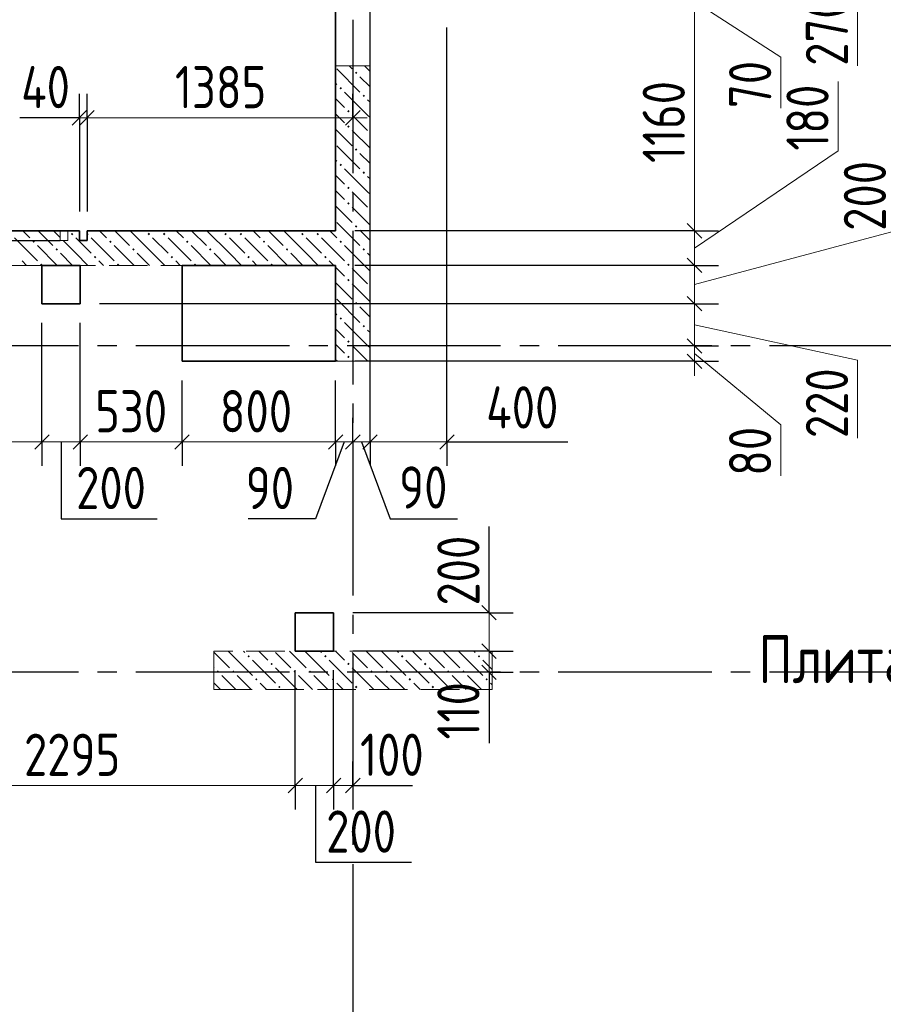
# Model space of a CAD drawing. Header units: millimetres. Extents: x 0 to 61017, y 0 to 42000.
# Tile 6 of 19: x 19904 to 24404, y 25370 to 30500. Entities that reach past the tile are written whole.
import ezdxf

# ---------------------------------------------------------------- set-up
doc = ezdxf.new("R2010")
doc.units = ezdxf.units.MM
doc.linetypes.add('______2', pattern=[270, 200, -70])
doc.linetypes.add('______5', pattern=[1100, 800, -100, 100, -100])
for name, color, linetype, lineweight in [('Standard', 7, 'Continuous', 25), ('ЖБ Пилон', 180, 'Continuous', 25), ('Макрос окна_ макрос двери', 7, 'Continuous', 18), ('Оси', 40, '______5', 18), ('Примечания', 7, 'Continuous', 25), ('Размерная выноска', 7, 'Continuous', 13)]:
    doc.layers.add(name, color=color, linetype=linetype, lineweight=lineweight)
doc.layers.add('ЖБ Перекрытие верхний уровень', color=7, linetype='Continuous', lineweight=25, true_color=0xe0e0ff)
doc.layers.add('ЖБ Стена верхний уровень', color=7, linetype='Continuous', lineweight=25, true_color=0x006e00)
doc.styles.add('GOST 2.304-81', font='txt')

msp = doc.modelspace()

# ---------------------------------------------------------------- hatches: boundary and pattern name
at = {"layer": 'ЖБ Пилон', "linetype": 'Continuous', "lineweight": 18, "transparency": 33554687}
for points in [[(21090.5, 27183.1), (21097, 27189.6), (21103.4, 27183.1), (21097, 27176.6)], [(21490.5, 27183.1), (21497, 27189.6), (21503.4, 27183.1), (21497, 27176.6)], [(21890.5, 27183.1), (21897, 27189.6), (21903.4, 27183.1), (21897, 27176.6)], [(22290.5, 27183.1), (22297, 27189.6), (22303.4, 27183.1), (22297, 27176.6)], [(21210.5, 27143.1), (21216.9, 27149.6), (21223.4, 27143.1), (21216.9, 27136.6)], [(21610.5, 27143.1), (21616.9, 27149.6), (21623.4, 27143.1), (21616.9, 27136.6)], [(22010.5, 27143.1), (22016.9, 27149.6), (22023.4, 27143.1), (22016.9, 27136.6)], [(20930.5, 27103.1), (20937, 27109.6), (20943.5, 27103.1), (20937, 27096.6)], [(21010.5, 27103.1), (21016.9, 27109.6), (21023.4, 27103.1), (21016.9, 27096.6)], [(21330.5, 27103.1), (21337, 27109.6), (21343.5, 27103.1), (21337, 27096.6)], [(21410.5, 27103.1), (21416.9, 27109.6), (21423.4, 27103.1), (21416.9, 27096.6)], [(21730.5, 27103.1), (21737, 27109.6), (21743.5, 27103.1), (21737, 27096.6)], [(21810.5, 27103.1), (21816.9, 27109.6), (21823.4, 27103.1), (21816.9, 27096.6)], [(22130.5, 27103.1), (22137, 27109.6), (22143.5, 27103.1), (22137, 27096.6)], [(22210.5, 27103.1), (22216.9, 27109.6), (22223.4, 27103.1), (22216.9, 27096.6)], [(21130.5, 27063.1), (21137, 27069.6), (21143.5, 27063.1), (21137, 27056.6)], [(21530.5, 27063.1), (21537, 27069.6), (21543.5, 27063.1), (21537, 27056.6)], [(21930.5, 27063.1), (21937, 27069.6), (21943.5, 27063.1), (21937, 27056.6)], [(22330.5, 27063.1), (22337, 27069.6), (22343.5, 27063.1), (22337, 27056.6)], [(21250.5, 27023.1), (21257, 27029.6), (21263.5, 27023.1), (21257, 27016.6)], [(21650.5, 27023.1), (21657, 27029.6), (21663.5, 27023.1), (21657, 27016.6)], [(22050.5, 27023.1), (22057, 27029.6), (22063.5, 27023.1), (22057, 27016.6)]]:
    msp.add_hatch(color=7, dxfattribs=at).paths.add_polyline_path(points, flags=16)
at = {"layer": 'ЖБ Стена верхний уровень', "linetype": 'Continuous', "lineweight": 18, "transparency": 33554687}
for points in [[(21650.5, 30223.1), (21657, 30229.6), (21663.5, 30223.1), (21657, 30216.6)], [(21570.5, 30143.1), (21577, 30149.6), (21583.5, 30143.1), (21577, 30136.6)], [(21690.5, 30103.1), (21697, 30109.6), (21703.4, 30103.1), (21697, 30096.6)], [(21610.5, 30023.1), (21616.9, 30029.6), (21623.4, 30023.1), (21616.9, 30016.6)], [(21610.5, 29943.1), (21616.9, 29949.6), (21623.4, 29943.1), (21616.9, 29936.6)], [(21650.5, 29823.1), (21657, 29829.6), (21663.5, 29823.1), (21657, 29816.6)], [(21570.5, 29743.1), (21577, 29749.6), (21583.5, 29743.1), (21577, 29736.6)], [(21690.5, 29703.1), (21697, 29709.6), (21703.4, 29703.1), (21697, 29696.6)], [(21610.5, 29623.1), (21616.9, 29629.6), (21623.4, 29623.1), (21616.9, 29616.6)], [(21610.5, 29543.1), (21616.9, 29549.6), (21623.4, 29543.1), (21616.9, 29536.6)], [(21650.5, 29423.1), (21657, 29429.6), (21663.5, 29423.1), (21657, 29416.6)], [(19970.5, 29343.1), (19977, 29349.6), (19983.5, 29343.1), (19977, 29336.6)], [(20170.5, 29383.1), (20177, 29389.6), (20183.5, 29383.1), (20177, 29376.6)], [(20255, 29387.7), (20257, 29389.6), (20263.5, 29383.1), (20257, 29376.6), (20255, 29378.6)], [(20370.5, 29343.1), (20377, 29349.6), (20383.5, 29343.1), (20377, 29336.6)], [(20570.5, 29383.1), (20577, 29389.6), (20583.5, 29383.1), (20577, 29376.6)], [(20650.5, 29383.1), (20657, 29389.6), (20663.5, 29383.1), (20657, 29376.6)], [(20770.5, 29343.1), (20777, 29349.6), (20783.5, 29343.1), (20777, 29336.6)], [(20970.5, 29383.1), (20977, 29389.6), (20983.5, 29383.1), (20977, 29376.6)], [(21050.5, 29383.1), (21057, 29389.6), (21063.5, 29383.1), (21057, 29376.6)], [(21170.5, 29343.1), (21177, 29349.6), (21183.5, 29343.1), (21177, 29336.6)], [(21370.5, 29383.1), (21377, 29389.6), (21383.5, 29383.1), (21377, 29376.6)], [(21450.5, 29383.1), (21457, 29389.6), (21463.5, 29383.1), (21457, 29376.6)], [(21570.5, 29343.1), (21577, 29349.6), (21583.5, 29343.1), (21577, 29336.6)], [(20090.5, 29303.1), (20097, 29309.6), (20103.4, 29303.1), (20097, 29296.6)], [(20490.5, 29303.1), (20497, 29309.6), (20503.4, 29303.1), (20497, 29296.6)], [(20890.5, 29303.1), (20897, 29309.6), (20903.4, 29303.1), (20897, 29296.6)], [(21290.5, 29303.1), (21297, 29309.6), (21303.4, 29303.1), (21297, 29296.6)], [(21690.5, 29303.1), (21697, 29309.6), (21703.4, 29303.1), (21697, 29296.6)], [(20290.5, 29263.1), (20297, 29269.6), (20303.4, 29263.1), (20297, 29256.6)], [(20690.5, 29263.1), (20697, 29269.6), (20703.4, 29263.1), (20697, 29256.6)], [(21090.5, 29263.1), (21097, 29269.6), (21103.4, 29263.1), (21097, 29256.6)], [(21490.5, 29263.1), (21497, 29269.6), (21503.4, 29263.1), (21497, 29256.6)], [(20010.5, 29223.1), (20016.9, 29229.6), (20023.4, 29223.1), (20020.3, 29220), (20013.6, 29220)], [(20410.5, 29223.1), (20416.9, 29229.6), (20423.4, 29223.1), (20420.3, 29220), (20413.6, 29220)], [(20810.5, 29223.1), (20816.9, 29229.6), (20823.4, 29223.1), (20820.3, 29220), (20813.6, 29220)], [(21210.5, 29223.1), (21216.9, 29229.6), (21223.4, 29223.1), (21220.3, 29220), (21213.6, 29220)], [(21610.5, 29223.1), (21616.9, 29229.6), (21623.4, 29223.1), (21616.9, 29216.6)], [(21610.5, 29143.1), (21616.9, 29149.6), (21623.4, 29143.1), (21616.9, 29136.6)], [(21650.5, 29023.1), (21657, 29029.6), (21663.5, 29023.1), (21657, 29016.6)], [(21570.5, 28943.1), (21577, 28949.6), (21583.5, 28943.1), (21577, 28936.6)], [(21690.5, 28903.1), (21697, 28909.6), (21703.4, 28903.1), (21697, 28896.6)], [(21610.5, 28823.1), (21616.9, 28829.6), (21623.4, 28823.1), (21616.9, 28816.6)], [(21610.5, 28743.1), (21616.9, 28749.6), (21623.4, 28743.1), (21616.9, 28736.6)]]:
    msp.add_hatch(color=7, dxfattribs=at).paths.add_polyline_path(points, flags=16)

# ---------------------------------------------------------------- linework, layer by layer
at = {"layer": 'Standard', "color": 7, "linetype": 'Continuous', "lineweight": 13, "transparency": 33554687}
for p, q in [((24270, 30666.6), (24270, 30260)), ((23420, 30595), (23870, 30305.6)), ((23420, 30560), (23420, 29400)), ((23870, 30305.6), (23870, 30039.7)), ((24168.9, 29817.5), (24168.9, 30177.2)), ((20215, 29988.8), (20140, 29988.8)), ((20215, 29988.8), (20255, 29988.8)), ((20255, 29988.8), (21640, 29988.8)), ((21640, 29988.8), (21715, 29988.8)), ((23420, 29310), (24168.9, 29817.5)), ((23420, 29120), (24467.8, 29400)), ((23420, 29400), (23420, 29220)), ((23420, 29220), (23420, 29020)), ((23420, 29020), (23420, 28800)), ((23420, 28910), (24270, 28726.6)), ((23420, 28800), (23420, 28720)), ((23420, 28760), (23870, 28389.3)), ((23420, 28720), (23420, 28645)), ((24270, 28726.6), (24270, 28320)), ((23870, 28389.3), (23870, 28123.4)), ((19220, 28300), (20020, 28300)), ((20020, 28300), (20220, 28300)), ((20220, 28300), (20750, 28300)), ((20750, 28300), (21550, 28300)), ((21550, 28300), (21640, 28300)), ((21640, 28300), (21730, 28300)), ((21730, 28300), (22130, 28300)), ((22130, 28300), (22205, 28300)), ((22350, 27410), (22350, 27485)), ((22350, 27210), (22350, 27100)), ((22350, 27100), (22350, 27025)), ((19045, 26510), (21340, 26510)), ((21340, 26510), (21540, 26510)), ((21540, 26510), (21640, 26510)), ((21640, 26510), (21715, 26510))]:
    msp.add_line(p, q, dxfattribs=at)
at = {"layer": 'Standard', "color": 251, "linetype": 'Continuous', "lineweight": -3, "true_color": 0x656565, "transparency": 33554687}
for p, q in [((20215, 29988.8), (20215, 30113.8)), ((20255, 29988.8), (20255, 30113.8)), ((21640, 29988.8), (21640, 30113.8)), ((20215, 29988.8), (20215, 29863.8)), ((20215, 29988.8), (20215, 29500)), ((20255, 29988.8), (20255, 29863.8)), ((20255, 29988.8), (20255, 29500)), ((21640, 29988.8), (21640, 29863.8)), ((21640, 29988.8), (21640, 29988.8)), ((19741.8, 29400), (20115, 29400)), ((23420, 29400), (21650, 29400)), ((23420, 29400), (23295, 29400)), ((23420, 29400), (23545, 29400)), ((19741.8, 29350), (20115, 29350)), ((23420, 29220), (21650, 29220)), ((23420, 29220), (23295, 29220)), ((23420, 29220), (23545, 29220)), ((23420, 29020), (20320, 29020)), ((23420, 29020), (23295, 29020)), ((23420, 29020), (23545, 29020)), ((23420, 28800), (23295, 28800)), ((23420, 28800), (23545, 28800)), ((23420, 28800), (23420, 28800)), ((23420, 28720), (21650, 28720)), ((23420, 28720), (23295, 28720)), ((23420, 28720), (23545, 28720)), ((20020, 28300), (20020, 28425)), ((20220, 28300), (20220, 28425)), ((20750, 28300), (20750, 28425)), ((21550, 28300), (21550, 28425)), ((21640, 28300), (21640, 28425)), ((21730, 28300), (21730, 28425)), ((22130, 28300), (22130, 28425)), ((20020, 28300), (20020, 28175)), ((20220, 28300), (20220, 28175)), ((20750, 28300), (20750, 28175)), ((21550, 28300), (21550, 28175)), ((21640, 28300), (21640, 28175)), ((21640, 28300), (21640, 28300)), ((21730, 28300), (21730, 28175)), ((22130, 28300), (22130, 28175)), ((22350, 27410), (22225, 27410)), ((22350, 27410), (22475, 27410)), ((22350, 27210), (22225, 27210)), ((22350, 27210), (22475, 27210)), ((22350, 27100), (22225, 27100)), ((22350, 27100), (22475, 27100)), ((22350, 27100), (22350, 27100)), ((21340, 26510), (21340, 26635)), ((21540, 26510), (21540, 26635)), ((21640, 26510), (21640, 26635)), ((21340, 26510), (21340, 26385)), ((21540, 26510), (21540, 26385)), ((21640, 26510), (21640, 26385)), ((21640, 26510), (21640, 26510))]:
    msp.add_line(p, q, dxfattribs=at)
at = {"layer": 'Standard', "color": 7, "linetype": 'Continuous', "lineweight": 25, "transparency": 33554687}
for p, q in [((20177.5, 29951.3), (20252.5, 30026.3)), ((20217.5, 29951.3), (20292.5, 30026.3)), ((21602.5, 29951.3), (21677.5, 30026.3)), ((23382.5, 29437.5), (23457.5, 29362.5)), ((23382.5, 29257.5), (23457.5, 29182.5)), ((23382.5, 29057.5), (23457.5, 28982.5)), ((23382.5, 28837.5), (23457.5, 28762.5)), ((23382.5, 28757.5), (23457.5, 28682.5)), ((19982.5, 28262.5), (20057.5, 28337.5)), ((20182.5, 28262.5), (20257.5, 28337.5)), ((20712.5, 28262.5), (20787.5, 28337.5)), ((21512.5, 28262.5), (21587.5, 28337.5)), ((21602.5, 28262.5), (21677.5, 28337.5)), ((21692.5, 28262.5), (21767.5, 28337.5)), ((22092.5, 28262.5), (22167.5, 28337.5)), ((22312.5, 27447.5), (22387.5, 27372.5)), ((22312.5, 27247.5), (22387.5, 27172.5)), ((22312.5, 27137.5), (22387.5, 27062.5)), ((21302.5, 26472.5), (21377.5, 26547.5)), ((21502.5, 26472.5), (21577.5, 26547.5)), ((21602.5, 26472.5), (21677.5, 26547.5))]:
    msp.add_line(p, q, dxfattribs=at)
at = {"layer": 'Standard', "color": 251, "linetype": 'Continuous', "lineweight": -3, "true_color": 0x656565, "transparency": 33554687}
for points in [[(21730, 28300), (21730, 28334.6), (21730, 28334.6), (21730, 29792.6), (21730, 29792.6), (21730, 30460)], [(22130, 28300), (22130, 28336.1), (22130, 28336.1), (22130, 29922.2), (22130, 29922.2), (22130, 30460)], [(20020, 28300), (20020, 28317), (20020, 28317), (20020, 28317), (20020, 28317), (20020, 28328), (20020, 28328), (20020, 28920)], [(20220, 28300), (20220, 28317), (20220, 28317), (20220, 28317), (20220, 28317), (20220, 28328.8), (20220, 28328.8), (20220, 28920)], [(20750, 28300), (20750, 28317), (20750, 28317), (20750, 28330.8), (20750, 28330.8), (20750, 28620)], [(21550, 28300), (21550, 28333.9), (21550, 28333.9), (21550, 28620)], [(22350, 27410), (22333, 27410), (22333, 27410), (21640, 27410)], [(22350, 27210), (22333, 27210), (22333, 27210), (21640, 27210)], [(21340, 26510), (21340, 26527), (21340, 26527), (21340, 27110)], [(21540, 26510), (21540, 26527), (21540, 26527), (21540, 27110)]]:
    msp.add_lwpolyline(points, dxfattribs=at)
at = {"layer": 'Standard', "color": 7, "linetype": 'Continuous', "lineweight": 13, "transparency": 33554687}
msp.add_lwpolyline([(22350, 27410), (22350, 27352.9), (22350, 27352.9), (22350, 27210)], dxfattribs=at)
at = {"layer": 'ЖБ Перекрытие верхний уровень', "color": 7, "linetype": 'Continuous', "lineweight": 35, "transparency": 33554687}
for p, q in [((21550, 33445), (21550, 29400)), ((20215, 29400), (18840, 29400)), ((20215, 29400), (20215, 29350)), ((20255, 29350), (20255, 29400)), ((21550, 29400), (20255, 29400)), ((20215, 29350), (20255, 29350)), ((20220, 29220), (20020, 29220)), ((20020, 29220), (20020, 29020)), ((20220, 29020), (20220, 29220)), ((21550, 29220), (20750, 29220)), ((20750, 29220), (20750, 28720)), ((21550, 28720), (21550, 29220)), ((20020, 29020), (20220, 29020)), ((20750, 28720), (21550, 28720)), ((21540, 27410), (21340, 27410)), ((21340, 27410), (21340, 27210)), ((21540, 27210), (21540, 27410)), ((21340, 27210), (21540, 27210))]:
    msp.add_line(p, q, dxfattribs=at)
at = {"layer": 'ЖБ Пилон', "color": 253, "linetype": '______2', "lineweight": 13, "true_color": 0xa0a0a0, "transparency": 33554687}
for p, q in [((22365, 27210), (20915, 27210)), ((20915, 27210), (20915, 27010)), ((22365, 27010), (22365, 27210)), ((20915, 27010), (22365, 27010))]:
    msp.add_line(p, q, dxfattribs=at)
at = {"layer": 'ЖБ Пилон', "color": 9, "linetype": 'Continuous', "lineweight": 18, "true_color": 0xc7c7c7, "transparency": 33554687}
for p, q in [((20916.9, 27203.1), (20915, 27205.1)), ((20916.9, 27203.1), (20997, 27123.1)), ((20990.1, 27210), (20997, 27203.1)), ((20997, 27203.1), (21116.9, 27083.1)), ((21070.1, 27210), (21077, 27203.1)), ((21157, 27203.1), (21150.1, 27210)), ((21197, 27163.1), (21157, 27203.1)), ((21237, 27203.1), (21316.9, 27123.1)), ((21316.9, 27203.1), (21310.1, 27210)), ((21316.9, 27203.1), (21397, 27123.1)), ((21390.1, 27210), (21397, 27203.1)), ((21397, 27203.1), (21516.9, 27083.1)), ((21470.1, 27210), (21477, 27203.1)), ((21557, 27203.1), (21550.1, 27210)), ((21597, 27163.1), (21557, 27203.1)), ((21637, 27203.1), (21716.9, 27123.1)), ((21716.9, 27203.1), (21710.1, 27210)), ((21716.9, 27203.1), (21797, 27123.1)), ((21790.1, 27210), (21797, 27203.1)), ((21797, 27203.1), (21916.9, 27083.1)), ((21870.1, 27210), (21877, 27203.1)), ((21957, 27203.1), (21950.1, 27210)), ((21997, 27163.1), (21957, 27203.1)), ((22037, 27203.1), (22116.9, 27123.1)), ((22116.9, 27203.1), (22110.1, 27210)), ((22116.9, 27203.1), (22197, 27123.1)), ((22190.1, 27210), (22197, 27203.1)), ((22197, 27203.1), (22316.9, 27083.1)), ((22270.1, 27210), (22277, 27203.1)), ((22357, 27203.1), (22350.1, 27210)), ((22365, 27195.1), (22357, 27203.1)), ((21116.9, 27163.1), (21237, 27043.1)), ((21516.9, 27163.1), (21637, 27043.1)), ((21916.9, 27163.1), (22037, 27043.1)), ((22316.9, 27163.1), (22365, 27115.1)), ((20915, 27125.1), (20916.9, 27123.1)), ((21237, 27123.1), (21350.1, 27010)), ((21637, 27123.1), (21750.1, 27010)), ((22037, 27123.1), (22150.1, 27010)), ((20915, 27045.1), (20950.1, 27010)), ((20997, 27043.1), (20957, 27083.1)), ((21030.1, 27010), (20997, 27043.1)), ((21037, 27083.1), (21110.1, 27010)), ((21157, 27043.1), (21190.1, 27010)), ((21397, 27043.1), (21357, 27083.1)), ((21430.1, 27010), (21397, 27043.1)), ((21437, 27083.1), (21510.1, 27010)), ((21557, 27043.1), (21590.1, 27010)), ((21797, 27043.1), (21757, 27083.1)), ((21830.1, 27010), (21797, 27043.1)), ((21837, 27083.1), (21910.1, 27010)), ((21957, 27043.1), (21990.1, 27010)), ((22197, 27043.1), (22157, 27083.1)), ((22230.1, 27010), (22197, 27043.1)), ((22237, 27083.1), (22310.1, 27010)), ((22357, 27043.1), (22365, 27035.1))]:
    msp.add_line(p, q, dxfattribs=at)
at = {"layer": 'ЖБ Стена верхний уровень', "color": 251, "linetype": '______2', "lineweight": 13, "true_color": 0x656565, "transparency": 33554687}
for p, q in [((21550, 30260), (21730, 30260)), ((21550, 30260), (21550, 29400)), ((21730, 28720), (21730, 30260)), ((20115, 29400), (19020, 29400)), ((20115, 29400), (20115, 29350)), ((20155, 29350), (20155, 29400)), ((20215, 29400), (20155, 29400)), ((20215, 29400), (20215, 29350)), ((20255, 29350), (20255, 29400)), ((21550, 29400), (20255, 29400)), ((20115, 29350), (20155, 29350)), ((20215, 29350), (20255, 29350)), ((19020, 29220), (21550, 29220)), ((21550, 29220), (21550, 28720)), ((21550, 28720), (21730, 28720))]:
    msp.add_line(p, q, dxfattribs=at)
at = {"layer": 'ЖБ Стена верхний уровень', "color": 9, "linetype": 'Continuous', "lineweight": 18, "true_color": 0xc7c7c7, "transparency": 33554687}
for p, q in [((21557, 30243.1), (21677, 30123.1)), ((21620.1, 30260), (21637, 30243.1)), ((21550, 30170.1), (21557, 30163.1)), ((21716.9, 30003.1), (21597, 30123.1)), ((21550, 30090.1), (21597, 30043.1)), ((21557, 30003.1), (21550, 30010.1)), ((21597, 29963.1), (21557, 30003.1)), ((21637, 30003.1), (21716.9, 29923.1)), ((21550, 29930.1), (21637, 29843.1)), ((21557, 29843.1), (21677, 29723.1)), ((21550, 29770.1), (21557, 29763.1)), ((21716.9, 29603.1), (21597, 29723.1)), ((21550, 29690.1), (21597, 29643.1)), ((21557, 29603.1), (21550, 29610.1)), ((21597, 29563.1), (21557, 29603.1)), ((21637, 29603.1), (21716.9, 29523.1)), ((21550, 29530.1), (21637, 29443.1)), ((19920.1, 29400), (19957, 29363.1)), ((20000.1, 29400), (20077, 29323.1)), ((20115, 29365.1), (20080.1, 29400)), ((20320.1, 29400), (20357, 29363.1)), ((20400.1, 29400), (20477, 29323.1)), ((20597, 29283.1), (20480.1, 29400)), ((20720.1, 29400), (20757, 29363.1)), ((20800.1, 29400), (20877, 29323.1)), ((20997, 29283.1), (20880.1, 29400)), ((21120.1, 29400), (21157, 29363.1)), ((21200.1, 29400), (21277, 29323.1)), ((21397, 29283.1), (21280.1, 29400)), ((21520.1, 29400), (21550, 29370.1)), ((21557, 29443.1), (21677, 29323.1)), ((19877, 29363.1), (19997, 29243.1)), ((20197, 29283.1), (20130.1, 29350)), ((20197, 29363.1), (20277, 29283.1)), ((20277, 29363.1), (20397, 29243.1)), ((20597, 29363.1), (20677, 29283.1)), ((20677, 29363.1), (20797, 29243.1)), ((20997, 29363.1), (21077, 29283.1)), ((21077, 29363.1), (21197, 29243.1)), ((21397, 29363.1), (21477, 29283.1)), ((21477, 29363.1), (21550, 29290.1)), ((21550, 29370.1), (21557, 29363.1)), ((20100.1, 29220), (19997, 29323.1)), ((20500.1, 29220), (20397, 29323.1)), ((20900.1, 29220), (20797, 29323.1)), ((21300.1, 29220), (21197, 29323.1)), ((21716.9, 29203.1), (21597, 29323.1)), ((19940.1, 29220), (19916.9, 29243.1)), ((20116.9, 29283.1), (20180.1, 29220)), ((20197, 29283.1), (20260.1, 29220)), ((20340.1, 29220), (20316.9, 29243.1)), ((20516.9, 29283.1), (20580.1, 29220)), ((20597, 29283.1), (20660.1, 29220)), ((20740.1, 29220), (20716.9, 29243.1)), ((20916.9, 29283.1), (20980.1, 29220)), ((20997, 29283.1), (21060.1, 29220)), ((21140.1, 29220), (21116.9, 29243.1)), ((21316.9, 29283.1), (21380.1, 29220)), ((21397, 29283.1), (21460.1, 29220)), ((21540.1, 29220), (21516.9, 29243.1)), ((21550, 29290.1), (21597, 29243.1)), ((21557, 29203.1), (21550, 29210.1)), ((21597, 29163.1), (21557, 29203.1)), ((21637, 29203.1), (21716.9, 29123.1)), ((21550, 29130.1), (21637, 29043.1)), ((21557, 29043.1), (21677, 28923.1)), ((21550, 28970.1), (21557, 28963.1)), ((21550, 28890.1), (21597, 28843.1)), ((21716.9, 28803.1), (21597, 28923.1)), ((21557, 28803.1), (21550, 28810.1)), ((21597, 28763.1), (21557, 28803.1)), ((21637, 28803.1), (21716.9, 28723.1)), ((21550, 28730.1), (21560.1, 28720)), ((21637, 28723.1), (21640.1, 28720))]:
    msp.add_line(p, q, dxfattribs=at)
for points in [[(21700.1, 30260), (21730, 30230.1), (21730, 30230.1)], [(21730, 30150.1), (21730, 30150.1), (21677, 30203.1)], [(21716.9, 30083.1), (21730, 30070.1), (21730, 30070.1)], [(21716.9, 30003.1), (21730, 29990.1), (21730, 29990.1)], [(21637, 29923.1), (21730, 29830.1), (21730, 29830.1)], [(21730, 29750.1), (21730, 29750.1), (21677, 29803.1)], [(21716.9, 29683.1), (21730, 29670.1), (21730, 29670.1)], [(21716.9, 29603.1), (21730, 29590.1), (21730, 29590.1)], [(21637, 29523.1), (21730, 29430.1), (21730, 29430.1)], [(21730, 29350.1), (21730, 29350.1), (21677, 29403.1)], [(21716.9, 29283.1), (21730, 29270.1), (21730, 29270.1)], [(21716.9, 29203.1), (21730, 29190.1), (21730, 29190.1)], [(21637, 29123.1), (21730, 29030.1), (21730, 29030.1)], [(21730, 28950.1), (21730, 28950.1), (21677, 29003.1)], [(21716.9, 28883.1), (21730, 28870.1), (21730, 28870.1)], [(21716.9, 28803.1), (21730, 28790.1), (21730, 28790.1)]]:
    msp.add_lwpolyline(points, dxfattribs=at)
at = {"layer": 'Макрос окна_ макрос двери', "color": 7, "linetype": 'Continuous', "lineweight": -3, "transparency": 33554687}
for p, q in [((21550, 30660), (21550, 30260)), ((21730, 30260), (21730, 30660))]:
    msp.add_line(p, q, dxfattribs=at)
at = {"layer": 'Оси', "color": 8, "linetype": '______5', "lineweight": -3, "transparency": 33554687}
for p, q in [((21640, 39300), (21640, 16970)), ((49910, 28800), (4600, 28800)), ((49910, 27100), (4600, 27100))]:
    msp.add_line(p, q, dxfattribs=at)
at = {"layer": 'Размерная выноска', "color": 7, "linetype": 'Continuous', "lineweight": 25, "transparency": 33554687}
for p, q in [((20215, 29988.8), (19905, 29988.8)), ((22130, 28300), (22760, 28300)), ((22350, 27410), (22350, 27860)), ((22350, 27100), (22350, 26730)), ((21640, 26510), (21950, 26510))]:
    msp.add_line(p, q, dxfattribs=at)
for points in [[(20120, 28300), (20120, 27900), (20620, 27900)], [(21595, 28300), (21445, 27900), (21095, 27900)], [(21685, 28300), (21835, 27900), (22185, 27900)], [(21445, 26510), (21445, 26110), (21945, 26110)]]:
    msp.add_lwpolyline(points, dxfattribs=at)

# ---------------------------------------------------------------- texts
at = {"layer": 'Standard', "color": 7, "linetype": 'Continuous', "lineweight": 25, "transparency": 33554687, "char_height": 220, "attachment_point": 7, "rotation": 90, "style": 'GOST 2.304-81'}
for s, insert, width in [('270', (24220, 30260), 531.967), ('1160', (23370, 29753.2), 578.848), ('70', (23820, 30039.7), 391.317), ('180', (24118.9, 29817.5), 485.085), ('200', (24417.8, 29400), 531.967), ('220', (24220, 28320), 531.973), ('80', (23820, 28123.4), 391.311), ('200', (22300, 27447.5), 531.96), ('110', (22300, 26749.7), 438.192)]:
    msp.add_mtext(s, dxfattribs=dict(at, insert=insert, width=width))
at = {"layer": 'Standard', "color": 7, "linetype": 'Continuous', "lineweight": 25, "transparency": 33554687, "char_height": 220, "attachment_point": 7, "style": 'GOST 2.304-81'}
for s, insert, width in [('40', (19911.6, 30038.8), 391.317), ('1385', (20713, 30038.8), 594.589), ('530', (20297.3, 28350), 500.826), ('800', (20946.7, 28350), 531.973), ('400', (22334.5, 28369.8), 531.96), ('200', (20198.2, 27950), 531.96), ('90', (21081.6, 27950), 391.305), ('90', (21880.9, 27952.8), 391.311), ('2295', (19926.7, 26560), 657.052), ('100', (21677.5, 26560), 485.085), ('200', (21500.9, 26160), 531.967)]:
    msp.add_mtext(s, dxfattribs=dict(at, insert=insert, width=width))
at = {"layer": 'Примечания', "color": 251, "linetype": 'Continuous', "lineweight": 25, "true_color": 0x656565, "transparency": 33554687, "insert": (23752.5, 26975), "char_height": 250, "width": 2505.585, "attachment_point": 7, "style": 'GOST 2.304-81'}
msp.add_mtext('Плита\\~перекрытия', dxfattribs=at)

doc.saveas('drawing.dxf')
